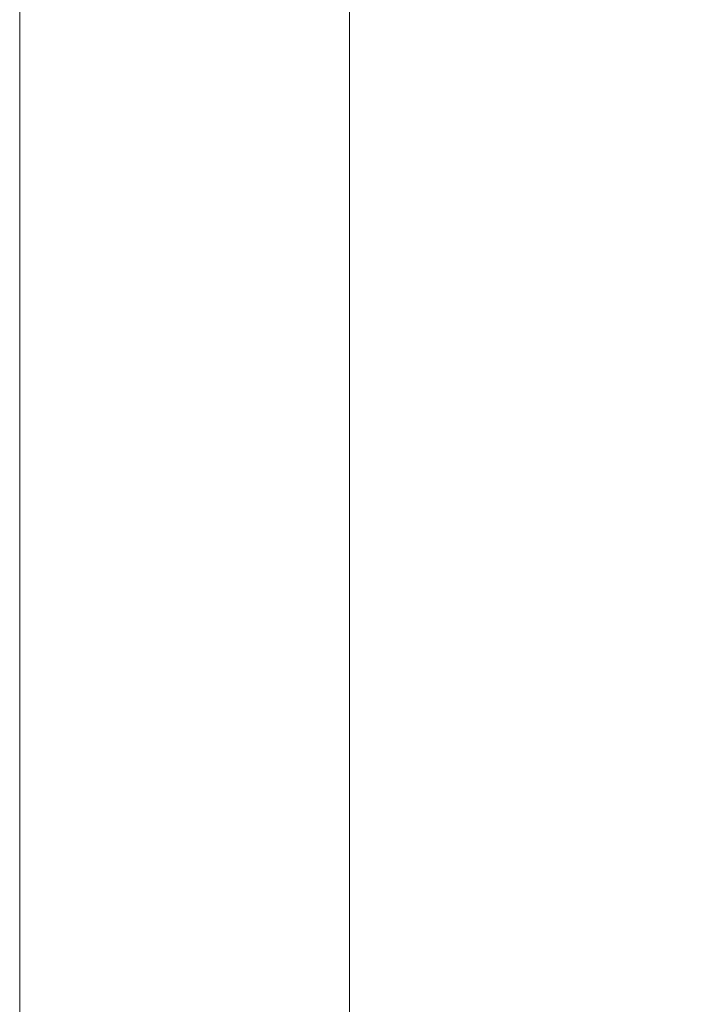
# Model space of a CAD drawing. Header units: feet. Extents: x 7493042 to 7493387, y 5986509 to 5986725.
# Tile 48 of 73: x 7493342.98 to 7493345.7, y 5986522.71 to 5986526.59. Entities that reach past the tile are written whole.
import ezdxf

# ---------------------------------------------------------------- set-up
doc = ezdxf.new("R2010")
doc.units = ezdxf.units.FT
doc.header["$MEASUREMENT"] = 0
doc.layers.add('_k_tabela', color=7, linetype='CONTINUOUS', lineweight=13)

msp = doc.modelspace()

# ---------------------------------------------------------------- linework, layer by layer
at = {"layer": '_k_tabela'}
for points in [[(7493342.984219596, 5986540.912648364), (7493384.984219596, 5986540.912648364), (7493384.984219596, 5986511.212648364), (7493342.984219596, 5986511.212648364)], [(7493344.284219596, 5986540.612648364), (7493384.684219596, 5986540.612648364), (7493384.684219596, 5986511.512648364), (7493344.284219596, 5986511.512648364)]]:
    msp.add_lwpolyline(points, close=True, dxfattribs=at)

doc.saveas('drawing.dxf')
